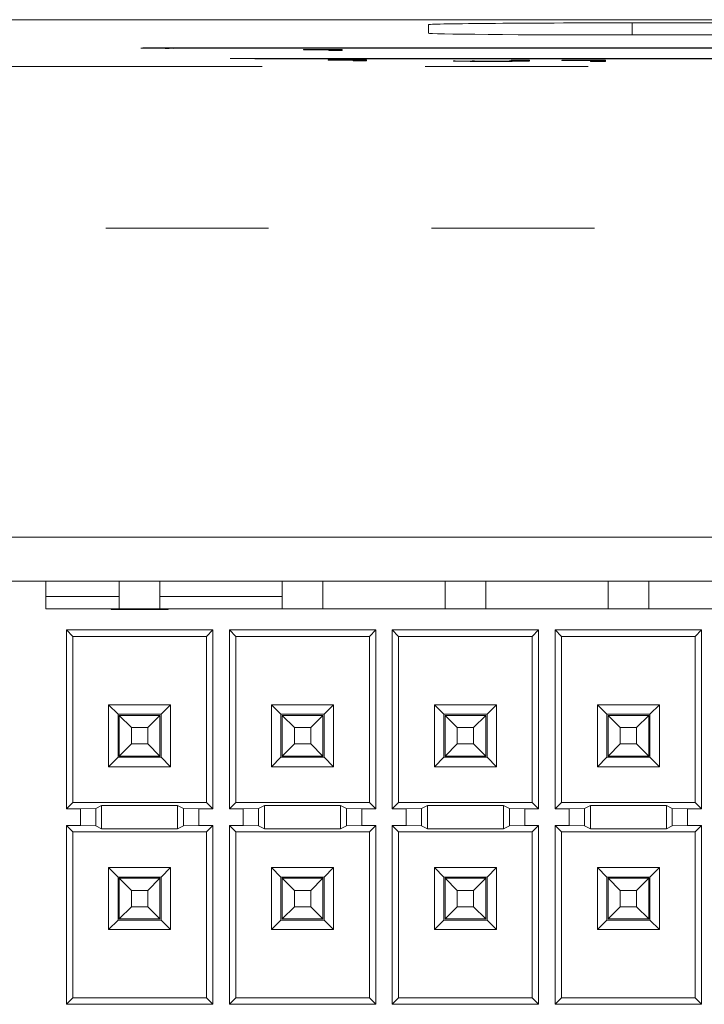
# Model space of a CAD drawing. Header units: inches. Extents: x 0.3 to 21.7, y 0.5 to 16.5.
# Tile 6 of 37: x 5.272 to 5.693, y 6.427 to 7.032. Entities that reach past the tile are written whole.
import ezdxf

# ---------------------------------------------------------------- set-up
doc = ezdxf.new("R2010")
doc.units = ezdxf.units.IN
doc.header["$MEASUREMENT"] = 0
doc.linetypes.add('PHANTOM', pattern=[0.5, 0.25, -0.05, 0.05, -0.05, 0.05, -0.05])

msp = doc.modelspace()

# ---------------------------------------------------------------- linework, layer by layer
at = {"color": 7, "linetype": 'Continuous', "lineweight": 15}
for p, q in [((9.55318, 7.03165), (4.59318, 7.03165)), ((5.52318, 7.02336), (5.52318, 7.0286)), ((5.64818, 7.02969), (8.49818, 7.02969)), ((8.49818, 7.02227), (5.64818, 7.02227)), ((5.34658, 7.01426), (5.36158, 7.01403)), ((5.34658, 7.01426), (5.36158, 7.01403)), ((6.84158, 7.0143), (5.35158, 7.0143)), ((5.36158, 7.01403), (5.36158, 7.01413)), ((5.36658, 7.01417), (6.82658, 7.01417)), ((5.36658, 7.01407), (6.82658, 7.01407)), ((5.46405, 7.01345), (5.47016, 7.01345)), ((5.47016, 7.01345), (5.47016, 7.01286)), ((5.40158, 7.00782), (5.41658, 7.00759)), ((5.40158, 7.00782), (5.41658, 7.00759)), ((6.17158, 7.00787), (5.40658, 7.00787)), ((5.41658, 7.00759), (5.41658, 7.00769)), ((5.42158, 7.00774), (6.15658, 7.00774)), ((5.42158, 7.00764), (6.15658, 7.00764)), ((5.44657, 7.01328), (5.44657, 7.01334)), ((5.46199, 7.01328), (5.44657, 7.01328)), ((5.44657, 7.01328), (5.44657, 7.01318)), ((5.46199, 7.01318), (5.44657, 7.01318)), ((5.46199, 7.01286), (5.46199, 7.01328)), ((5.46199, 7.01286), (5.46199, 7.01276)), ((5.47016, 7.01286), (5.46199, 7.01286)), ((5.47016, 7.01276), (5.46199, 7.01276)), ((5.47016, 7.01286), (5.47016, 7.01276)), ((5.46157, 7.00685), (5.46157, 7.00691)), ((5.47699, 7.00685), (5.46157, 7.00685)), ((5.46157, 7.00685), (5.46157, 7.00675)), ((5.47699, 7.00675), (5.46157, 7.00675)), ((5.47699, 7.00643), (5.47699, 7.00685)), ((5.48516, 7.00643), (5.47699, 7.00643)), ((5.47699, 7.00643), (5.47699, 7.00633)), ((5.48516, 7.00633), (5.47699, 7.00633)), ((5.47905, 7.00702), (5.48516, 7.00702)), ((5.48516, 7.00702), (5.48516, 7.00643)), ((5.48516, 7.00643), (5.48516, 7.00633)), ((5.53866, 7.00637), (5.53866, 7.00627)), ((5.56204, 7.00616), (5.56204, 7.00606)), ((5.57392, 7.00641), (5.57392, 7.00687)), ((5.57392, 7.00687), (5.58533, 7.00687)), ((5.58533, 7.00687), (5.58533, 7.00637)), ((5.60503, 7.00665), (5.60503, 7.00672)), ((5.62266, 7.00665), (5.60503, 7.00665)), ((5.60503, 7.00665), (5.60503, 7.00655)), ((5.62266, 7.00655), (5.60503, 7.00655)), ((5.62266, 7.00617), (5.62266, 7.00665)), ((5.62266, 7.00617), (5.62266, 7.00607)), ((5.63199, 7.00617), (5.62266, 7.00617)), ((5.63199, 7.00607), (5.62266, 7.00607)), ((5.62501, 7.00684), (5.63199, 7.00684)), ((5.63199, 7.00684), (5.63199, 7.00617)), ((5.63199, 7.00617), (5.63199, 7.00607)), ((6.84658, 6.71397), (5.24658, 6.71397)), ((5.28843, 6.68697), (5.26593, 6.68697)), ((5.28843, 6.66997), (5.28843, 6.68697)), ((5.28843, 6.68697), (5.97093, 6.68697)), ((5.33343, 6.66997), (5.33343, 6.68697)), ((5.35843, 6.66997), (5.35843, 6.68697)), ((5.43343, 6.66997), (5.43343, 6.68697)), ((5.45843, 6.66997), (5.45843, 6.68697)), ((5.53343, 6.66997), (5.53343, 6.68697)), ((5.55843, 6.66997), (5.55843, 6.68697)), ((5.63343, 6.66997), (5.63343, 6.68697)), ((5.65843, 6.66997), (5.65843, 6.68697)), ((5.33343, 6.67747), (5.28843, 6.67747)), ((5.43343, 6.67747), (5.35843, 6.67747)), ((5.32843, 6.66997), (5.28843, 6.66997)), ((5.32843, 6.66947), (5.32843, 6.66997)), ((5.34593, 6.66997), (5.32843, 6.66997)), ((5.32843, 6.66947), (5.36343, 6.66947)), ((5.34593, 6.66947), (5.34593, 6.66997)), ((5.36343, 6.66997), (5.34593, 6.66997)), ((5.36343, 6.66947), (5.36343, 6.66997)), ((5.88593, 6.66997), (5.36343, 6.66997)), ((5.39086, 6.6569), (5.301, 6.6569)), ((5.301, 6.6569), (5.301, 6.54705)), ((5.301, 6.6569), (5.30493, 6.65297)), ((5.39086, 6.6569), (5.38693, 6.65297)), ((5.39086, 6.54705), (5.39086, 6.6569)), ((5.49086, 6.6569), (5.401, 6.6569)), ((5.401, 6.6569), (5.401, 6.54705)), ((5.401, 6.6569), (5.40493, 6.65297)), ((5.49086, 6.6569), (5.48693, 6.65297)), ((5.49086, 6.54705), (5.49086, 6.6569)), ((5.59086, 6.6569), (5.501, 6.6569)), ((5.501, 6.6569), (5.501, 6.54705)), ((5.501, 6.6569), (5.50493, 6.65297)), ((5.59086, 6.6569), (5.58693, 6.65297)), ((5.59086, 6.54705), (5.59086, 6.6569)), ((5.69086, 6.6569), (5.601, 6.6569)), ((5.601, 6.6569), (5.601, 6.54705)), ((5.601, 6.6569), (5.60493, 6.65297)), ((5.69086, 6.6569), (5.68693, 6.65297)), ((5.69086, 6.54705), (5.69086, 6.6569)), ((5.30493, 6.65297), (5.30493, 6.55097)), ((5.38693, 6.65297), (5.30493, 6.65297)), ((5.38693, 6.55097), (5.38693, 6.65297)), ((5.48693, 6.65297), (5.40493, 6.65297)), ((5.40493, 6.65297), (5.40493, 6.55097)), ((5.48693, 6.55097), (5.48693, 6.65297)), ((5.50493, 6.65297), (5.50493, 6.55097)), ((5.58693, 6.65297), (5.50493, 6.65297)), ((5.58693, 6.55097), (5.58693, 6.65297)), ((5.60493, 6.65297), (5.60493, 6.55097)), ((5.68693, 6.65297), (5.60493, 6.65297)), ((5.68693, 6.55097), (5.68693, 6.65297)), ((5.32691, 6.611), (5.33268, 6.60522)), ((5.32691, 6.611), (5.36495, 6.611)), ((5.32691, 6.57295), (5.32691, 6.611)), ((5.35918, 6.60522), (5.36495, 6.611)), ((5.36495, 6.57295), (5.36495, 6.611)), ((5.42691, 6.611), (5.43268, 6.60522)), ((5.42691, 6.611), (5.46495, 6.611)), ((5.42691, 6.57295), (5.42691, 6.611)), ((5.45918, 6.60522), (5.46495, 6.611)), ((5.46495, 6.57295), (5.46495, 6.611)), ((5.52691, 6.57295), (5.52691, 6.611)), ((5.52691, 6.611), (5.56495, 6.611)), ((5.52691, 6.611), (5.53268, 6.60522)), ((5.55918, 6.60522), (5.56495, 6.611)), ((5.56495, 6.57295), (5.56495, 6.611)), ((5.62691, 6.57295), (5.62691, 6.611)), ((5.62691, 6.611), (5.66495, 6.611)), ((5.62691, 6.611), (5.63268, 6.60522)), ((5.65918, 6.60522), (5.66495, 6.611)), ((5.66495, 6.57295), (5.66495, 6.611)), ((5.33268, 6.60522), (5.35918, 6.60522)), ((5.33268, 6.57872), (5.33268, 6.60522)), ((5.33343, 6.60447), (5.35843, 6.60447)), ((5.33343, 6.60447), (5.34093, 6.59697)), ((5.33343, 6.57947), (5.33343, 6.60447)), ((5.35843, 6.60447), (5.35093, 6.59697)), ((5.35843, 6.60447), (5.35843, 6.57947)), ((5.35918, 6.57872), (5.35918, 6.60522)), ((5.43268, 6.60522), (5.45918, 6.60522)), ((5.43268, 6.57872), (5.43268, 6.60522)), ((5.43343, 6.57947), (5.43343, 6.60447)), ((5.43343, 6.60447), (5.44093, 6.59697)), ((5.43343, 6.60447), (5.45843, 6.60447)), ((5.45843, 6.60447), (5.45093, 6.59697)), ((5.45843, 6.60447), (5.45843, 6.57947)), ((5.45918, 6.57872), (5.45918, 6.60522)), ((5.53268, 6.60522), (5.55918, 6.60522)), ((5.53268, 6.57872), (5.53268, 6.60522)), ((5.53343, 6.60447), (5.55843, 6.60447)), ((5.53343, 6.60447), (5.54093, 6.59697)), ((5.53343, 6.57947), (5.53343, 6.60447)), ((5.55843, 6.60447), (5.55093, 6.59697)), ((5.55843, 6.60447), (5.55843, 6.57947)), ((5.55918, 6.57872), (5.55918, 6.60522)), ((5.63268, 6.60522), (5.65918, 6.60522)), ((5.63268, 6.57872), (5.63268, 6.60522)), ((5.63343, 6.57947), (5.63343, 6.60447)), ((5.63343, 6.60447), (5.64093, 6.59697)), ((5.63343, 6.60447), (5.65843, 6.60447)), ((5.65843, 6.60447), (5.65093, 6.59697)), ((5.65843, 6.60447), (5.65843, 6.57947)), ((5.65918, 6.57872), (5.65918, 6.60522)), ((5.35093, 6.59697), (5.34093, 6.59697)), ((5.34093, 6.59697), (5.34093, 6.58697)), ((5.35093, 6.58697), (5.35093, 6.59697)), ((5.44093, 6.59697), (5.44093, 6.58697)), ((5.45093, 6.59697), (5.44093, 6.59697)), ((5.45093, 6.58697), (5.45093, 6.59697)), ((5.55093, 6.59697), (5.54093, 6.59697)), ((5.54093, 6.59697), (5.54093, 6.58697)), ((5.55093, 6.58697), (5.55093, 6.59697)), ((5.64093, 6.59697), (5.64093, 6.58697)), ((5.65093, 6.59697), (5.64093, 6.59697)), ((5.65093, 6.58697), (5.65093, 6.59697)), ((5.34093, 6.58697), (5.33343, 6.57947)), ((5.34093, 6.58697), (5.35093, 6.58697)), ((5.35093, 6.58697), (5.35843, 6.57947)), ((5.44093, 6.58697), (5.43343, 6.57947)), ((5.44093, 6.58697), (5.45093, 6.58697)), ((5.45093, 6.58697), (5.45843, 6.57947)), ((5.54093, 6.58697), (5.53343, 6.57947)), ((5.54093, 6.58697), (5.55093, 6.58697)), ((5.55093, 6.58697), (5.55843, 6.57947)), ((5.64093, 6.58697), (5.63343, 6.57947)), ((5.64093, 6.58697), (5.65093, 6.58697)), ((5.65093, 6.58697), (5.65843, 6.57947)), ((5.33268, 6.57872), (5.32691, 6.57295)), ((5.35918, 6.57872), (5.33268, 6.57872)), ((5.35843, 6.57947), (5.33343, 6.57947)), ((5.36495, 6.57295), (5.35918, 6.57872)), ((5.43268, 6.57872), (5.42691, 6.57295)), ((5.45918, 6.57872), (5.43268, 6.57872)), ((5.45843, 6.57947), (5.43343, 6.57947)), ((5.46495, 6.57295), (5.45918, 6.57872)), ((5.53268, 6.57872), (5.52691, 6.57295)), ((5.55918, 6.57872), (5.53268, 6.57872)), ((5.55843, 6.57947), (5.53343, 6.57947)), ((5.56495, 6.57295), (5.55918, 6.57872)), ((5.63268, 6.57872), (5.62691, 6.57295)), ((5.65918, 6.57872), (5.63268, 6.57872)), ((5.65843, 6.57947), (5.63343, 6.57947)), ((5.66495, 6.57295), (5.65918, 6.57872)), ((5.36495, 6.57295), (5.32691, 6.57295)), ((5.46495, 6.57295), (5.42691, 6.57295)), ((5.56495, 6.57295), (5.52691, 6.57295)), ((5.66495, 6.57295), (5.62691, 6.57295)), ((5.301, 6.54705), (5.30493, 6.55097)), ((5.30493, 6.55097), (5.38693, 6.55097)), ((5.32262, 6.54914), (5.31895, 6.54731)), ((5.36924, 6.54914), (5.32262, 6.54914)), ((5.32262, 6.54914), (5.32262, 6.53481)), ((5.37291, 6.54731), (5.36924, 6.54914)), ((5.36924, 6.54914), (5.36924, 6.53481)), ((5.39086, 6.54705), (5.38693, 6.55097)), ((5.401, 6.54705), (5.40493, 6.55097)), ((5.40493, 6.55097), (5.48693, 6.55097)), ((5.42262, 6.54914), (5.41895, 6.54731)), ((5.46924, 6.54914), (5.42262, 6.54914)), ((5.42262, 6.54914), (5.42262, 6.53481)), ((5.47291, 6.54731), (5.46924, 6.54914)), ((5.46924, 6.54914), (5.46924, 6.53481)), ((5.49086, 6.54705), (5.48693, 6.55097)), ((5.501, 6.54705), (5.50493, 6.55097)), ((5.50493, 6.55097), (5.58693, 6.55097)), ((5.52262, 6.54914), (5.51895, 6.54731)), ((5.56924, 6.54914), (5.52262, 6.54914)), ((5.52262, 6.54914), (5.52262, 6.53481)), ((5.5729, 6.54731), (5.56924, 6.54914)), ((5.56924, 6.54914), (5.56924, 6.53481)), ((5.59086, 6.54705), (5.58693, 6.55097)), ((5.601, 6.54705), (5.60493, 6.55097)), ((5.60493, 6.55097), (5.68693, 6.55097)), ((5.62262, 6.54914), (5.61895, 6.54731)), ((5.66924, 6.54914), (5.62262, 6.54914)), ((5.62262, 6.54914), (5.62262, 6.53481)), ((5.67291, 6.54731), (5.66924, 6.54914)), ((5.66924, 6.54914), (5.66924, 6.53481)), ((5.69086, 6.54705), (5.68693, 6.55097)), ((5.301, 6.54705), (5.30958, 6.54705)), ((5.31895, 6.54731), (5.30958, 6.54705)), ((5.30958, 6.54705), (5.30958, 6.5369)), ((5.31895, 6.54731), (5.31895, 6.53664)), ((5.37291, 6.53664), (5.37291, 6.54731)), ((5.38228, 6.54705), (5.37291, 6.54731)), ((5.38228, 6.54705), (5.38228, 6.5369)), ((5.38228, 6.54705), (5.39086, 6.54705)), ((5.401, 6.54705), (5.40958, 6.54705)), ((5.41895, 6.54731), (5.40958, 6.54705)), ((5.40958, 6.54705), (5.40958, 6.5369)), ((5.41895, 6.54731), (5.41895, 6.53664)), ((5.48228, 6.54705), (5.47291, 6.54731)), ((5.47291, 6.53664), (5.47291, 6.54731)), ((5.48228, 6.54705), (5.48228, 6.5369)), ((5.48228, 6.54705), (5.49086, 6.54705)), ((5.501, 6.54705), (5.50958, 6.54705)), ((5.51895, 6.54731), (5.50958, 6.54705)), ((5.50958, 6.54705), (5.50958, 6.5369)), ((5.51895, 6.54731), (5.51895, 6.53664)), ((5.5729, 6.53664), (5.5729, 6.54731)), ((5.58228, 6.54705), (5.5729, 6.54731)), ((5.58228, 6.54705), (5.58228, 6.5369)), ((5.58228, 6.54705), (5.59086, 6.54705)), ((5.601, 6.54705), (5.60958, 6.54705)), ((5.61895, 6.54731), (5.60958, 6.54705)), ((5.60958, 6.54705), (5.60958, 6.5369)), ((5.61895, 6.54731), (5.61895, 6.53664)), ((5.67291, 6.53664), (5.67291, 6.54731)), ((5.68228, 6.54705), (5.67291, 6.54731)), ((5.68228, 6.54705), (5.68228, 6.5369)), ((5.68228, 6.54705), (5.69086, 6.54705)), ((5.301, 6.5369), (5.30958, 6.5369)), ((5.301, 6.42705), (5.301, 6.5369)), ((5.301, 6.5369), (5.30493, 6.53297)), ((5.31895, 6.53664), (5.30958, 6.5369)), ((5.32262, 6.53481), (5.31895, 6.53664)), ((5.37291, 6.53664), (5.36924, 6.53481)), ((5.38228, 6.5369), (5.37291, 6.53664)), ((5.38228, 6.5369), (5.39086, 6.5369)), ((5.39086, 6.5369), (5.38693, 6.53297)), ((5.39086, 6.5369), (5.39086, 6.42705)), ((5.401, 6.5369), (5.40958, 6.5369)), ((5.401, 6.42705), (5.401, 6.5369)), ((5.401, 6.5369), (5.40493, 6.53297)), ((5.41895, 6.53664), (5.40958, 6.5369)), ((5.42262, 6.53481), (5.41895, 6.53664)), ((5.47291, 6.53664), (5.46924, 6.53481)), ((5.48228, 6.5369), (5.47291, 6.53664)), ((5.48228, 6.5369), (5.49086, 6.5369)), ((5.49086, 6.5369), (5.48693, 6.53297)), ((5.49086, 6.5369), (5.49086, 6.42705)), ((5.501, 6.5369), (5.50958, 6.5369)), ((5.501, 6.42705), (5.501, 6.5369)), ((5.501, 6.5369), (5.50493, 6.53297)), ((5.51895, 6.53664), (5.50958, 6.5369)), ((5.52262, 6.53481), (5.51895, 6.53664)), ((5.5729, 6.53664), (5.56924, 6.53481)), ((5.58228, 6.5369), (5.5729, 6.53664)), ((5.58228, 6.5369), (5.59086, 6.5369)), ((5.59086, 6.5369), (5.58693, 6.53297)), ((5.59086, 6.5369), (5.59086, 6.42705)), ((5.601, 6.5369), (5.60958, 6.5369)), ((5.601, 6.42705), (5.601, 6.5369)), ((5.601, 6.5369), (5.60493, 6.53297)), ((5.61895, 6.53664), (5.60958, 6.5369)), ((5.62262, 6.53481), (5.61895, 6.53664)), ((5.67291, 6.53664), (5.66924, 6.53481)), ((5.68228, 6.5369), (5.67291, 6.53664)), ((5.68228, 6.5369), (5.69086, 6.5369)), ((5.69086, 6.5369), (5.68693, 6.53297)), ((5.69086, 6.5369), (5.69086, 6.42705)), ((5.30493, 6.43097), (5.30493, 6.53297)), ((5.30493, 6.53297), (5.38693, 6.53297)), ((5.36924, 6.53481), (5.32262, 6.53481)), ((5.38693, 6.53297), (5.38693, 6.43097)), ((5.40493, 6.53297), (5.48693, 6.53297)), ((5.40493, 6.43097), (5.40493, 6.53297)), ((5.46924, 6.53481), (5.42262, 6.53481)), ((5.48693, 6.53297), (5.48693, 6.43097)), ((5.50493, 6.53297), (5.58693, 6.53297)), ((5.50493, 6.43097), (5.50493, 6.53297)), ((5.56924, 6.53481), (5.52262, 6.53481)), ((5.58693, 6.53297), (5.58693, 6.43097)), ((5.60493, 6.53297), (5.68693, 6.53297)), ((5.60493, 6.43097), (5.60493, 6.53297)), ((5.66924, 6.53481), (5.62262, 6.53481)), ((5.68693, 6.53297), (5.68693, 6.43097)), ((5.36495, 6.511), (5.32691, 6.511)), ((5.32691, 6.511), (5.32691, 6.47295)), ((5.33268, 6.50522), (5.32691, 6.511)), ((5.36495, 6.511), (5.35918, 6.50522)), ((5.36495, 6.511), (5.36495, 6.47295)), ((5.46495, 6.511), (5.42691, 6.511)), ((5.42691, 6.511), (5.42691, 6.47295)), ((5.43268, 6.50522), (5.42691, 6.511)), ((5.46495, 6.511), (5.45918, 6.50522)), ((5.46495, 6.511), (5.46495, 6.47295)), ((5.56495, 6.511), (5.52691, 6.511)), ((5.52691, 6.511), (5.52691, 6.47295)), ((5.53268, 6.50522), (5.52691, 6.511)), ((5.56495, 6.511), (5.55918, 6.50522)), ((5.56495, 6.511), (5.56495, 6.47295)), ((5.66495, 6.511), (5.62691, 6.511)), ((5.62691, 6.511), (5.62691, 6.47295)), ((5.63268, 6.50522), (5.62691, 6.511)), ((5.66495, 6.511), (5.65918, 6.50522)), ((5.66495, 6.511), (5.66495, 6.47295)), ((5.35918, 6.50522), (5.33268, 6.50522)), ((5.33268, 6.50522), (5.33268, 6.47872)), ((5.33343, 6.47947), (5.33343, 6.50447)), ((5.33343, 6.50447), (5.34093, 6.49697)), ((5.33343, 6.50447), (5.35843, 6.50447)), ((5.35843, 6.50447), (5.35093, 6.49697)), ((5.35843, 6.50447), (5.35843, 6.47947)), ((5.35918, 6.50522), (5.35918, 6.47872)), ((5.43268, 6.50522), (5.43268, 6.47872)), ((5.45918, 6.50522), (5.43268, 6.50522)), ((5.43343, 6.47947), (5.43343, 6.50447)), ((5.43343, 6.50447), (5.44093, 6.49697)), ((5.43343, 6.50447), (5.45843, 6.50447)), ((5.45843, 6.50447), (5.45093, 6.49697)), ((5.45843, 6.50447), (5.45843, 6.47947)), ((5.45918, 6.50522), (5.45918, 6.47872)), ((5.53268, 6.50522), (5.53268, 6.47872)), ((5.55918, 6.50522), (5.53268, 6.50522)), ((5.53343, 6.50447), (5.55843, 6.50447)), ((5.53343, 6.50447), (5.54093, 6.49697)), ((5.53343, 6.47947), (5.53343, 6.50447)), ((5.55843, 6.50447), (5.55093, 6.49697)), ((5.55843, 6.50447), (5.55843, 6.47947)), ((5.55918, 6.50522), (5.55918, 6.47872)), ((5.63268, 6.50522), (5.63268, 6.47872)), ((5.65918, 6.50522), (5.63268, 6.50522)), ((5.63343, 6.47947), (5.63343, 6.50447)), ((5.63343, 6.50447), (5.64093, 6.49697)), ((5.63343, 6.50447), (5.65843, 6.50447)), ((5.65843, 6.50447), (5.65093, 6.49697)), ((5.65843, 6.50447), (5.65843, 6.47947)), ((5.65918, 6.50522), (5.65918, 6.47872)), ((5.34093, 6.49697), (5.34093, 6.48697)), ((5.35093, 6.49697), (5.34093, 6.49697)), ((5.35093, 6.48697), (5.35093, 6.49697)), ((5.44093, 6.49697), (5.44093, 6.48697)), ((5.45093, 6.49697), (5.44093, 6.49697)), ((5.45093, 6.48697), (5.45093, 6.49697)), ((5.55093, 6.49697), (5.54093, 6.49697)), ((5.54093, 6.49697), (5.54093, 6.48697)), ((5.55093, 6.48697), (5.55093, 6.49697)), ((5.64093, 6.49697), (5.64093, 6.48697)), ((5.65093, 6.49697), (5.64093, 6.49697)), ((5.65093, 6.48697), (5.65093, 6.49697)), ((5.34093, 6.48697), (5.33343, 6.47947)), ((5.34093, 6.48697), (5.35093, 6.48697)), ((5.35093, 6.48697), (5.35843, 6.47947)), ((5.44093, 6.48697), (5.43343, 6.47947)), ((5.44093, 6.48697), (5.45093, 6.48697)), ((5.45093, 6.48697), (5.45843, 6.47947)), ((5.54093, 6.48697), (5.53343, 6.47947)), ((5.54093, 6.48697), (5.55093, 6.48697)), ((5.55093, 6.48697), (5.55843, 6.47947)), ((5.64093, 6.48697), (5.63343, 6.47947)), ((5.64093, 6.48697), (5.65093, 6.48697)), ((5.65093, 6.48697), (5.65843, 6.47947)), ((5.32691, 6.47295), (5.33268, 6.47872)), ((5.33268, 6.47872), (5.35918, 6.47872)), ((5.35843, 6.47947), (5.33343, 6.47947)), ((5.35918, 6.47872), (5.36495, 6.47295)), ((5.42691, 6.47295), (5.43268, 6.47872)), ((5.43268, 6.47872), (5.45918, 6.47872)), ((5.45843, 6.47947), (5.43343, 6.47947)), ((5.45918, 6.47872), (5.46495, 6.47295)), ((5.52691, 6.47295), (5.53268, 6.47872)), ((5.53268, 6.47872), (5.55918, 6.47872)), ((5.55843, 6.47947), (5.53343, 6.47947)), ((5.55918, 6.47872), (5.56495, 6.47295)), ((5.62691, 6.47295), (5.63268, 6.47872)), ((5.63268, 6.47872), (5.65918, 6.47872)), ((5.65843, 6.47947), (5.63343, 6.47947)), ((5.65918, 6.47872), (5.66495, 6.47295)), ((5.32691, 6.47295), (5.36495, 6.47295)), ((5.42691, 6.47295), (5.46495, 6.47295)), ((5.52691, 6.47295), (5.56495, 6.47295)), ((5.62691, 6.47295), (5.66495, 6.47295)), ((5.301, 6.42705), (5.30493, 6.43097)), ((5.39086, 6.42705), (5.301, 6.42705)), ((5.38693, 6.43097), (5.30493, 6.43097)), ((5.39086, 6.42705), (5.38693, 6.43097)), ((5.401, 6.42705), (5.40493, 6.43097)), ((5.49086, 6.42705), (5.401, 6.42705)), ((5.48693, 6.43097), (5.40493, 6.43097)), ((5.49086, 6.42705), (5.48693, 6.43097)), ((5.501, 6.42705), (5.50493, 6.43097)), ((5.59086, 6.42705), (5.501, 6.42705)), ((5.58693, 6.43097), (5.50493, 6.43097)), ((5.59086, 6.42705), (5.58693, 6.43097)), ((5.601, 6.42705), (5.60493, 6.43097)), ((5.69086, 6.42705), (5.601, 6.42705)), ((5.68693, 6.43097), (5.60493, 6.43097)), ((5.69086, 6.42705), (5.68693, 6.43097))]:
    msp.add_line(p, q, dxfattribs=at)
at = {"color": 7, "linetype": 'PHANTOM', "lineweight": 0}
for p, q in [((5.64818, 7.02227), (5.64818, 7.02969)), ((5.36658, 7.01417), (5.36658, 7.01407)), ((5.42158, 7.00774), (5.42158, 7.00764)), ((5.17124, 7.00284), (8.97512, 7.00284)), ((8.97512, 6.90372), (5.17124, 6.90372))]:
    msp.add_line(p, q, dxfattribs=at)
at = {"color": 7, "linetype": 'Continuous', "lineweight": 15}
for centre, radius, start, end in [((5.35035, 6.86833), 0.14598, 89.51628, 91.47874), ((5.36534, 6.87141), 0.14276, 89.50089, 91.50757), ((5.36531, 6.87283), 0.14124, 89.48339, 91.51163), ((5.40532, 6.86498), 0.1429, 89.49477, 91.50002), ((5.42035, 6.86176), 0.14598, 89.51628, 91.47874), ((5.42034, 6.86492), 0.14272, 89.50061, 91.50785)]:
    msp.add_arc(centre, radius, start, end, dxfattribs=at)
for centre, start_param, end_param in [((5.64818, 7.0286), 1.570796, 3.141593), ((5.64818, 7.02336), 3.141593, 4.712389)]:
    msp.add_ellipse(centre, major_axis=(0.125, 0), ratio=0.008727, start_param=start_param, end_param=end_param, dxfattribs=at)
for points, knots in [([(5.44657, 7.01334), (5.44882, 7.01334), (5.45331, 7.01335), (5.45939, 7.01337), (5.46312, 7.01341), (5.46374, 7.01344), (5.46405, 7.01345)], [0, 0, 0, 0, 0.281032, 0.560358, 0.779676, 1, 1, 1, 1]), ([(5.46157, 7.00691), (5.46382, 7.00691), (5.46831, 7.00691), (5.47439, 7.00693), (5.47812, 7.00698), (5.47874, 7.00701), (5.47905, 7.00702)], [0, 0, 0, 0, 0.281032, 0.560359, 0.779677, 1, 1, 1, 1]), ([(5.56204, 7.00616), (5.55838, 7.00616), (5.5511, 7.00616), (5.54244, 7.00622), (5.53906, 7.0063), (5.53879, 7.00635), (5.53866, 7.00637)], [0, 0, 0, 0, 0.280657, 0.558415, 0.778753, 1, 1, 1, 1]), ([(5.56204, 7.00606), (5.55838, 7.00606), (5.5511, 7.00606), (5.54244, 7.00612), (5.53906, 7.0062), (5.53879, 7.00625), (5.53866, 7.00627)], [0, 0, 0, 0, 0.280657, 0.558415, 0.778753, 1, 1, 1, 1]), ([(5.55007, 7.00637), (5.55014, 7.00635), (5.55029, 7.00632), (5.55232, 7.00627), (5.55713, 7.00624), (5.56042, 7.00624), (5.56207, 7.00624)], [0, 0, 0, 0, 0.28151, 0.560521, 0.779352, 1, 1, 1, 1]), ([(5.58533, 7.00637), (5.58516, 7.00634), (5.58483, 7.00627), (5.57933, 7.00619), (5.57053, 7.00616), (5.56488, 7.00616), (5.56204, 7.00616)], [0, 0, 0, 0, 0.2810037, 0.5589027, 0.7788595, 1, 1, 1, 1]), ([(5.58533, 7.00627), (5.58516, 7.00624), (5.58483, 7.00617), (5.57933, 7.00609), (5.57053, 7.00606), (5.56488, 7.00606), (5.56204, 7.00606)], [0, 0, 0, 0, 0.281004, 0.558903, 0.77886, 1, 1, 1, 1]), ([(5.56207, 7.00624), (5.56329, 7.00624), (5.56572, 7.00624), (5.56894, 7.00625), (5.57129, 7.00627), (5.57221, 7.00628), (5.57267, 7.00629)], [0, 0, 0, 0, 0.280259, 0.559956, 0.779906, 1, 1, 1, 1]), ([(5.57267, 7.00629), (5.57316, 7.00631), (5.57403, 7.00635), (5.57395, 7.00639), (5.57392, 7.00641)], [0, 0, 0, 0, 0.558701, 1, 1, 1, 1]), ([(5.60503, 7.00672), (5.60761, 7.00672), (5.61274, 7.00672), (5.61968, 7.00674), (5.62395, 7.00679), (5.62466, 7.00683), (5.62501, 7.00684)], [0, 0, 0, 0, 0.281068, 0.560351, 0.779677, 1, 1, 1, 1])]:
    msp.add_open_spline(points, degree=3, knots=knots, dxfattribs=at)
msp.add_open_spline([(5.55007, 7.00638), (5.55007, 7.00637)], degree=1, dxfattribs=at)

doc.saveas('drawing.dxf')
